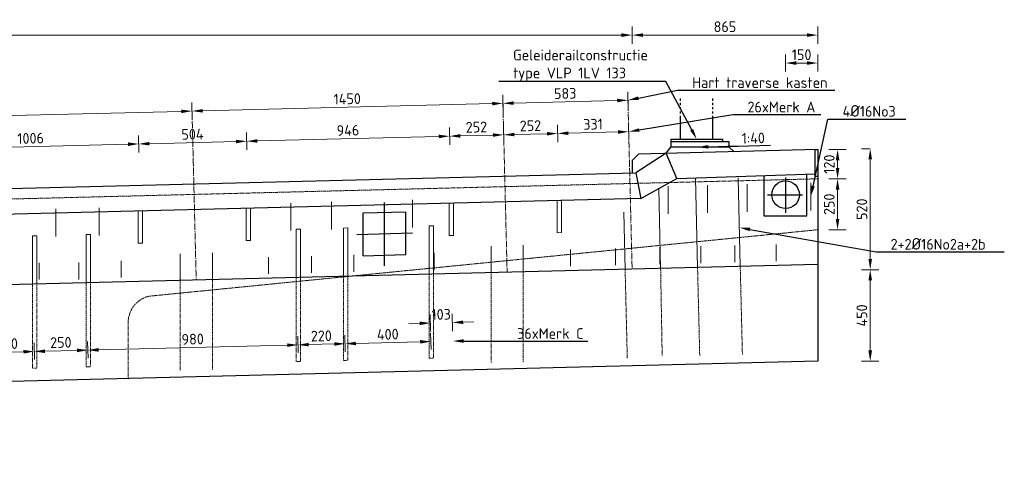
# Model space of a CAD drawing. Header units: millimetres. Extents: x -8028558 to 327273, y -63352 to 83293.
# Tile 59 of 195: x 11794 to 16385, y 2170 to 4289. Entities that reach past the tile are written whole.
import ezdxf
from ezdxf import colors
from ezdxf.entities.mleader import LeaderData, LeaderLine
from ezdxf.math import Vec2, Vec3

# ---------------------------------------------------------------- set-up
doc = ezdxf.new("R2010")
doc.units = ezdxf.units.MM
for name, pattern in [('NLCS-HIDDEN', [4, 2, -2]), ('XX-HART', [13, 4, -2, 1, -2, 4]), ('ZZ-HIDDEN-SO', [4, 2, -2])]:
    doc.linetypes.add(name, pattern=pattern)
for name, color, linetype, lineweight in [('B-CO-BC-BETONVORM-AD', 252, 'Continuous', 18), ('B-CO-BC-BETONVORM-GD', 90, 'Continuous', 25), ('B-CO-BC-BETONVORM-GN', 10, 'ZZ-HIDDEN-SO', 13), ('B-CO-BC-BETONVORM-M', 7, 'Continuous', 18), ('B-CO-BC-STORTNAAD-GD', 10, 'BC-STORTNAAD', 25), ('B-CO-BC-VOORSPANNING-GD', 200, 'Continuous', 25), ('B-CO-BC-WAPENING_HOOFDWAPENING-G', 170, 'Continuous', 18), ('B-CO-BC-WAPENING_HOOFDWAPENING-GN', 140, 'NLCS-HIDDEN', 13), ('X-XX-AL-HARTLIJN-G', 7, 'XX-HART', 18), ('X-XX-AL-M', 7, 'Continuous', 18), ('X-XX-AL-VERWIJZING-T25', 7, 'Continuous', 25)]:
    doc.layers.add(name, color=color, linetype=linetype, lineweight=lineweight)
doc.styles.add('NLCS-ISO-MM20-T25', font='NLCS-ISO.ttf', dxfattribs={"height": 50})
doc.linetypes.add('BC-STORTNAAD', pattern='A,15,-1,[175,NLCS.SHX,S=1,R=0,X=0,Y=0],-1', length=17)
doc.dimstyles.new('NLCS-MM20-T25-PIJL_L0_H0', dxfattribs={"dimscale": 20, "dimtxt": 2.5, "dimasz": 2.5, "dimexe": 2, "dimexo": 2, "dimgap": 0.7, "dimtad": 1, "dimdec": 0, "dimzin": 0, "dimdsep": 46, "dimtxsty": 'NLCS-ISO-MM20-T25', "dimcen": 0, "dimdle": 2, "dimclrd": 256, "dimclre": 256, "dimclrt": 256, "dimadec": 0, "dimazin": 0, "dimtfac": 1, "dimtdec": 3, "dimtofl": 0, "dimtmove": 0, "dimatfit": 3, "dimfxl": 2, "dimfxlon": 1, "dimtfillclr": 256, "dimtolj": 1, "dimtzin": 0, "dimlwd": -1, "dimlwe": -1, "dimarcsym": 0})
doc.dimstyles.new('NLCS-MM20-T25-PIJL_L0_H4', dxfattribs={"dimscale": 20, "dimtxt": 2.5, "dimasz": 2.5, "dimexe": 2, "dimexo": 2, "dimgap": 0.7, "dimtad": 1, "dimdec": 0, "dimzin": 0, "dimdsep": 46, "dimtxsty": 'NLCS-ISO-MM20-T25', "dimcen": 0, "dimdle": 2, "dimclrd": 256, "dimclre": 256, "dimclrt": 256, "dimadec": 4, "dimazin": 0, "dimtfac": 1, "dimtdec": 3, "dimtofl": 0, "dimtmove": 0, "dimatfit": 3, "dimfxl": 2, "dimfxlon": 1, "dimtfillclr": 256, "dimtolj": 1, "dimtzin": 0, "dimlwd": -1, "dimlwe": -1, "dimarcsym": 0})

# ---------------------------------------------------------------- blocks, each defined once
blk = doc.blocks.new('*D1631')
at = {"layer": 'B-CO-BC-BETONVORM-M', "transparency": 16777216}
for p, q in [((15799.7, 3123.6), (15719.7, 3123.6)), ((15759.7, 2747.2), (15759.7, 3073.6)), ((15799.7, 2697.2), (15719.7, 2697.2))]:
    blk.add_line(p, q, dxfattribs=at)
for points in [[(15751.3, 3073.6), (15768, 3073.6), (15759.7, 3123.6)], [(15751.3, 2747.2), (15768, 2747.2), (15759.7, 2697.2)]]:
    blk.add_solid(points, dxfattribs=at)
at = {"layer": 'B-CO-BC-BETONVORM-M', "transparency": 16777216, "insert": (15720.7, 2910.4), "char_height": 50, "attachment_point": 5, "rotation": 90, "style": 'NLCS-ISO-MM20-T25'}
blk.add_mtext('\\A1;450', dxfattribs=at)
blk = doc.blocks.new('*D1632')
at = {"layer": 'B-CO-BC-BETONVORM-M', "transparency": 16777216}
for p, q in [((15759.7, 3687.6), (15719.7, 3687.6)), ((15759.7, 3173.6), (15759.7, 3637.6)), ((15759.7, 3123.6), (15719.7, 3123.6))]:
    blk.add_line(p, q, dxfattribs=at)
for points in [[(15751.3, 3637.6), (15768, 3637.6), (15759.7, 3687.6)], [(15751.3, 3173.6), (15768, 3173.6), (15759.7, 3123.6)]]:
    blk.add_solid(points, dxfattribs=at)
at = {"layer": 'B-CO-BC-BETONVORM-M', "transparency": 16777216, "insert": (15720.7, 3405.6), "char_height": 50, "attachment_point": 5, "rotation": 90, "style": 'NLCS-ISO-MM20-T25'}
blk.add_mtext('\\A1;520', dxfattribs=at)
blk = doc.blocks.new('*D1633')
at = {"layer": 'B-CO-BC-BETONVORM-M', "transparency": 16777216}
for p, q in [((15647.4, 3547.2), (15567.4, 3547.2)), ((15607.4, 3497.2), (15607.4, 3359.9)), ((15647.4, 3309.9), (15567.4, 3309.9))]:
    blk.add_line(p, q, dxfattribs=at)
for points in [[(15599.1, 3497.2), (15615.7, 3497.2), (15607.4, 3547.2)], [(15599.1, 3359.9), (15615.7, 3359.9), (15607.4, 3309.9)]]:
    blk.add_solid(points, dxfattribs=at)
at = {"layer": 'B-CO-BC-BETONVORM-M', "transparency": 16777216, "insert": (15568.4, 3428.5), "char_height": 50, "attachment_point": 5, "rotation": 90, "style": 'NLCS-ISO-MM20-T25'}
blk.add_mtext('\\A1;250', dxfattribs=at)
blk = doc.blocks.new('*D1634')
at = {"layer": 'B-CO-BC-BETONVORM-M', "transparency": 16777216}
for p, q in [((15647.4, 3684), (15567.4, 3684)), ((15607.4, 3634), (15607.4, 3597.2)), ((15647.4, 3547.2), (15567.4, 3547.2))]:
    blk.add_line(p, q, dxfattribs=at)
for points in [[(15599.1, 3634), (15615.7, 3634), (15607.4, 3684)], [(15599.1, 3597.2), (15615.7, 3597.2), (15607.4, 3547.2)]]:
    blk.add_solid(points, dxfattribs=at)
at = {"layer": 'B-CO-BC-BETONVORM-M', "transparency": 16777216, "insert": (15568.4, 3615.6), "char_height": 50, "attachment_point": 5, "rotation": 90, "style": 'NLCS-ISO-MM20-T25'}
blk.add_mtext('\\A1;120', dxfattribs=at)
blk = doc.blocks.new('*D1692')
at = {"layer": 'X-XX-AL-M', "transparency": 16777216}
for p, q in [((14649.8, 4177.1), (14649.8, 4257.1)), ((15514.8, 4177.1), (15514.8, 4257.1)), ((15464.8, 4217.1), (14699.8, 4217.1))]:
    blk.add_line(p, q, dxfattribs=at)
for points in [[(14699.8, 4225.4), (14699.8, 4208.7), (14649.8, 4217.1)], [(15464.8, 4225.4), (15464.8, 4208.7), (15514.8, 4217.1)]]:
    blk.add_solid(points, dxfattribs=at)
at = {"layer": 'X-XX-AL-M', "transparency": 16777216, "insert": (15082.3, 4256.1), "char_height": 50, "attachment_point": 5, "style": 'NLCS-ISO-MM20-T25'}
blk.add_mtext('\\A1;865', dxfattribs=at)
blk = doc.blocks.new('*D1693')
at = {"layer": 'X-XX-AL-M', "transparency": 16777216}
for p, q in [((-4319.8, 4177.1), (-4319.8, 4257.1)), ((14649.8, 4177.1), (14649.8, 4257.1)), ((14599.8, 4217.1), (-4269.8, 4217.1))]:
    blk.add_line(p, q, dxfattribs=at)
for points in [[(-4269.8, 4225.4), (-4269.8, 4208.7), (-4319.8, 4217.1)], [(14599.8, 4225.4), (14599.8, 4208.7), (14649.8, 4217.1)]]:
    blk.add_solid(points, dxfattribs=at)
at = {"layer": 'X-XX-AL-M', "transparency": 16777216, "insert": (5165, 4256.1), "char_height": 50, "attachment_point": 5, "style": 'NLCS-ISO-MM20-T25'}
blk.add_mtext('\\A1;18970', dxfattribs=at)
blk = doc.blocks.new('*D1697')
at = {"layer": 'X-XX-AL-M', "transparency": 16777216}
for p, q in [((15365, 4046.8), (15365, 4126.8)), ((15415, 4086.8), (15464.8, 4086.8)), ((15514.8, 4046.8), (15514.8, 4126.8))]:
    blk.add_line(p, q, dxfattribs=at)
for points in [[(15415, 4095.1), (15415, 4078.4), (15365, 4086.8)], [(15464.8, 4095.1), (15464.8, 4078.4), (15514.8, 4086.8)]]:
    blk.add_solid(points, dxfattribs=at)
at = {"layer": 'X-XX-AL-M', "transparency": 16777216, "insert": (15439.9, 4125.8), "char_height": 50, "attachment_point": 5, "style": 'NLCS-ISO-MM20-T25'}
blk.add_mtext('\\A1;150', dxfattribs=at)
blk = doc.blocks.new('*D1709')
at = {"layer": 'X-XX-AL-M', "transparency": 16777216}
for p, q in [((12598.5, 3822.9), (12596.5, 3902.9)), ((11089, 3785.3), (11087, 3865.3)), ((11138, 3826.6), (12547.5, 3861.6))]:
    blk.add_line(p, q, dxfattribs=at)
for points in [[(12547.3, 3870), (12547.8, 3853.3), (12597.5, 3862.9)], [(11137.8, 3834.9), (11138.2, 3818.2), (11088, 3825.3)]]:
    blk.add_solid(points, dxfattribs=at)
blk = doc.blocks.new('*D1710')
at = {"layer": 'X-XX-AL-M', "transparency": 16777216}
for p, q in [((12598.5, 3822.9), (12596.5, 3902.9)), ((14048.1, 3859), (14046.1, 3938.9)), ((12647.5, 3864.1), (13997.1, 3897.7))]:
    blk.add_line(p, q, dxfattribs=at)
for points in [[(13996.9, 3906), (13997.3, 3889.4), (14047.1, 3898.9)], [(12647.3, 3872.5), (12647.7, 3855.8), (12597.5, 3862.9)]]:
    blk.add_solid(points, dxfattribs=at)
at = {"layer": 'X-XX-AL-M', "transparency": 16777216, "insert": (13321.3, 3919.9), "char_height": 50, "attachment_point": 5, "rotation": 1.4252, "style": 'NLCS-ISO-MM20-T25'}
blk.add_mtext('\\A1;1450', dxfattribs=at)
blk = doc.blocks.new('*D1711')
at = {"layer": 'X-XX-AL-M', "transparency": 16777216}
for p, q in [((14630.9, 3873.5), (14628.9, 3953.4)), ((14048.1, 3859), (14046.1, 3938.9)), ((14097.1, 3900.2), (14579.9, 3912.2))]:
    blk.add_line(p, q, dxfattribs=at)
for points in [[(14096.9, 3908.5), (14097.3, 3891.9), (14047.1, 3898.9)], [(14579.7, 3920.5), (14580.1, 3903.9), (14629.9, 3913.4)]]:
    blk.add_solid(points, dxfattribs=at)
at = {"layer": 'X-XX-AL-M', "transparency": 16777216, "insert": (14337.5, 3945.2), "char_height": 50, "attachment_point": 5, "rotation": 1.4252, "style": 'NLCS-ISO-MM20-T25'}
blk.add_mtext('\\A1;583', dxfattribs=at)
blk = doc.blocks.new('*D1716')
at = {"layer": 'X-XX-AL-M', "transparency": 16777216}
for p, q in [((14303.3, 3718.6), (14301.4, 3798.6)), ((14583.7, 3765.5), (14352.3, 3759.8)), ((14634.7, 3726.7), (14632.8, 3806.7))]:
    blk.add_line(p, q, dxfattribs=at)
for points in [[(14352.1, 3768.2), (14352.5, 3751.5), (14302.4, 3758.6)], [(14583.5, 3773.8), (14583.9, 3757.1), (14633.7, 3766.7)]]:
    blk.add_solid(points, dxfattribs=at)
at = {"layer": 'X-XX-AL-M', "transparency": 16777216, "insert": (14467.1, 3801.6), "char_height": 50, "attachment_point": 5, "rotation": 1.3932, "style": 'NLCS-ISO-MM20-T25'}
blk.add_mtext('\\A1;331', dxfattribs=at)
blk = doc.blocks.new('*D1637')
at = {"layer": 'X-XX-AL-M', "transparency": 16777216}
for p, q in [((14051.7, 3712.3), (14049.7, 3792.3)), ((14303.1, 3718.6), (14301.1, 3798.6)), ((14252.2, 3757.4), (14100.7, 3753.6))]:
    blk.add_line(p, q, dxfattribs=at)
for points in [[(14251.9, 3765.7), (14252.4, 3749), (14302.1, 3758.6)], [(14100.5, 3761.9), (14100.9, 3745.3), (14050.7, 3752.3)]]:
    blk.add_solid(points, dxfattribs=at)
at = {"layer": 'X-XX-AL-M', "transparency": 16777216, "insert": (14175.4, 3794.5), "char_height": 50, "attachment_point": 5, "rotation": 1.4321, "style": 'NLCS-ISO-MM20-T25'}
blk.add_mtext('\\A1;252', dxfattribs=at)
blk = doc.blocks.new('*D1638')
at = {"layer": 'X-XX-AL-M', "transparency": 16777216}
for p, q in [((13799.3, 3706), (13797.3, 3786)), ((14051.7, 3712.3), (14049.7, 3792.3)), ((14000.7, 3751.1), (13848.3, 3747.3))]:
    blk.add_line(p, q, dxfattribs=at)
for points in [[(13848.1, 3755.6), (13848.5, 3738.9), (13798.3, 3746)], [(14000.5, 3759.4), (14000.9, 3742.8), (14050.7, 3752.3)]]:
    blk.add_solid(points, dxfattribs=at)
at = {"layer": 'X-XX-AL-M', "transparency": 16777216, "insert": (13923.5, 3788.2), "char_height": 50, "attachment_point": 5, "rotation": 1.4321, "style": 'NLCS-ISO-MM20-T25'}
blk.add_mtext('\\A1;252', dxfattribs=at)
blk = doc.blocks.new('*D1657')
at = {"layer": 'X-XX-AL-M', "transparency": 16777216}
for p, q in [((11344.1, 3644.7), (11342.1, 3724.6)), ((12350.1, 3669.8), (12348.1, 3749.8)), ((11393, 3685.9), (12299.1, 3708.5))]:
    blk.add_line(p, q, dxfattribs=at)
for points in [[(11392.8, 3694.2), (11393.3, 3677.6), (11343.1, 3684.6)], [(12298.9, 3716.9), (12299.3, 3700.2), (12349.1, 3709.8)]]:
    blk.add_solid(points, dxfattribs=at)
at = {"layer": 'X-XX-AL-M', "transparency": 16777216, "insert": (11845.1, 3736.2), "char_height": 50, "attachment_point": 5, "rotation": 1.4321, "style": 'NLCS-ISO-MM20-T25'}
blk.add_mtext('\\A1;1006', dxfattribs=at)
blk = doc.blocks.new('*D1624')
at = {"layer": 'X-XX-AL-M', "transparency": 16777216}
for p, q in [((13799.3, 3706), (13797.3, 3786)), ((12853.6, 3682.4), (12851.6, 3762.4)), ((12902.6, 3723.6), (13748.3, 3744.8))]:
    blk.add_line(p, q, dxfattribs=at)
for points in [[(12902.4, 3732), (12902.8, 3715.3), (12852.6, 3722.4)], [(13748.1, 3753.1), (13748.5, 3736.4), (13798.3, 3746)]]:
    blk.add_solid(points, dxfattribs=at)
at = {"layer": 'X-XX-AL-M', "transparency": 16777216, "insert": (13324.5, 3773.2), "char_height": 50, "attachment_point": 5, "rotation": 1.4321, "style": 'NLCS-ISO-MM20-T25'}
blk.add_mtext('\\A1;946', dxfattribs=at)
blk = doc.blocks.new('*D1625')
at = {"layer": 'X-XX-AL-M', "transparency": 16777216}
for p, q in [((12350.1, 3669.8), (12348.1, 3749.8)), ((12802.6, 3721.1), (12399, 3711)), ((12853.6, 3682.4), (12851.6, 3762.4))]:
    blk.add_line(p, q, dxfattribs=at)
for points in [[(12398.8, 3719.4), (12399.3, 3702.7), (12349.1, 3709.8)], [(12802.4, 3729.5), (12802.8, 3712.8), (12852.6, 3722.4)]]:
    blk.add_solid(points, dxfattribs=at)
at = {"layer": 'X-XX-AL-M', "transparency": 16777216, "insert": (12599.8, 3755.1), "char_height": 50, "attachment_point": 5, "rotation": 1.4321, "style": 'NLCS-ISO-MM20-T25'}
blk.add_mtext('\\A1;504', dxfattribs=at)
blk = doc.blocks.new('*D1661')
at = {"layer": 'X-XX-AL-M', "transparency": 16777216}
for p, q in [((13312.3, 2741.1), (13310.3, 2818.6)), ((13712.1, 2751.1), (13710.2, 2828.6)), ((13661.2, 2787.4), (13361.3, 2779.9))]:
    blk.add_line(p, q, dxfattribs=at)
for points in [[(13361.1, 2788.2), (13361.5, 2771.6), (13311.3, 2778.7)], [(13661, 2795.7), (13661.4, 2779.1), (13711.2, 2788.7)]]:
    blk.add_solid(points, dxfattribs=at)
at = {"layer": 'X-XX-AL-M', "transparency": 16777216, "insert": (13510.3, 2822.6), "char_height": 50, "attachment_point": 5, "rotation": 1.4321, "style": 'NLCS-ISO-MM20-T25'}
blk.add_mtext('\\A1;400', dxfattribs=at)
blk = doc.blocks.new('*D1662')
at = {"layer": 'X-XX-AL-M', "transparency": 16777216}
for p, q in [((13092.3, 2735.6), (13090.4, 2813.2)), ((13312.3, 2741.1), (13310.3, 2818.6)), ((13261.3, 2777.4), (13141.4, 2774.4))]:
    blk.add_line(p, q, dxfattribs=at)
for points in [[(13141.2, 2782.7), (13141.6, 2766.1), (13091.4, 2773.2)], [(13261.1, 2785.7), (13261.6, 2769.1), (13311.3, 2778.7)]]:
    blk.add_solid(points, dxfattribs=at)
at = {"layer": 'X-XX-AL-M', "transparency": 16777216, "insert": (13200.4, 2814.9), "char_height": 50, "attachment_point": 5, "rotation": 1.4321, "style": 'NLCS-ISO-MM20-T25'}
blk.add_mtext('\\A1;220', dxfattribs=at)
blk = doc.blocks.new('*D1663')
at = {"layer": 'X-XX-AL-M', "transparency": 16777216}
for p, q in [((13092.3, 2735.6), (13090.4, 2813.2)), ((12112.6, 2711.1), (12110.7, 2788.7)), ((13041.4, 2771.9), (12161.7, 2749.9))]:
    blk.add_line(p, q, dxfattribs=at)
for points in [[(12161.5, 2758.3), (12161.9, 2741.6), (12111.7, 2748.7)], [(13041.2, 2780.2), (13041.6, 2763.6), (13091.4, 2773.2)]]:
    blk.add_solid(points, dxfattribs=at)
at = {"layer": 'X-XX-AL-M', "transparency": 16777216, "insert": (12600.6, 2799.9), "char_height": 50, "attachment_point": 5, "rotation": 1.4321, "style": 'NLCS-ISO-MM20-T25'}
blk.add_mtext('\\A1;980', dxfattribs=at)
blk = doc.blocks.new('*D1664')
at = {"layer": 'X-XX-AL-M', "transparency": 16777216}
for p, q in [((11862.7, 2704.9), (11860.8, 2782.4)), ((12112.6, 2711.1), (12110.7, 2788.7)), ((12061.7, 2747.4), (11911.8, 2743.7))]:
    blk.add_line(p, q, dxfattribs=at)
for points in [[(12061.5, 2755.8), (12061.9, 2739.1), (12111.7, 2748.7)], [(11911.6, 2752), (11912, 2735.3), (11861.8, 2742.4)]]:
    blk.add_solid(points, dxfattribs=at)
at = {"layer": 'X-XX-AL-M', "transparency": 16777216, "insert": (11985.8, 2784.5), "char_height": 50, "attachment_point": 5, "rotation": 1.4321, "style": 'NLCS-ISO-MM20-T25'}
blk.add_mtext('\\A1;250', dxfattribs=at)
blk = doc.blocks.new('*D1665')
at = {"layer": 'X-XX-AL-M', "transparency": 16777216}
for p, q in [((11612.8, 2698.6), (11610.9, 2776.2)), ((11862.7, 2704.9), (11860.8, 2782.4)), ((11811.8, 2741.2), (11661.8, 2737.4))]:
    blk.add_line(p, q, dxfattribs=at)
for points in [[(11661.6, 2745.8), (11662.1, 2729.1), (11611.9, 2736.2)], [(11811.6, 2749.5), (11812, 2732.8), (11861.8, 2742.4)]]:
    blk.add_solid(points, dxfattribs=at)
at = {"layer": 'X-XX-AL-M', "transparency": 16777216, "insert": (11735.8, 2778.3), "char_height": 50, "attachment_point": 5, "rotation": 1.4321, "style": 'NLCS-ISO-MM20-T25'}
blk.add_mtext('\\A1;250', dxfattribs=at)
blk = doc.blocks.new('*D1628')
at = {"layer": 'X-XX-AL-M', "transparency": 16777216}
for p, q in [((13710, 2835), (13708, 2915)), ((13812.7, 2837.6), (13810.7, 2917.5)), ((13659.1, 2873.7), (13609.1, 2872.5)), ((13861.7, 2878.8), (13911.6, 2880))]:
    blk.add_line(p, q, dxfattribs=at)
for points in [[(13658.9, 2882.1), (13659.3, 2865.4), (13709, 2875)], [(13861.4, 2887.1), (13861.9, 2870.5), (13811.7, 2877.5)]]:
    blk.add_solid(points, dxfattribs=at)
at = {"layer": 'X-XX-AL-M', "transparency": 16777216, "insert": (13759.4, 2915.3), "char_height": 50, "attachment_point": 5, "rotation": 1.4321, "style": 'NLCS-ISO-MM20-T25'}
blk.add_mtext('\\A1;103', dxfattribs=at)
blk = doc.blocks.new('geleiderail')
at = {"layer": 'B-CO-BC-BETONVORM-GD', "flags": 128}
for points in [[(123979.3, -1821.6), (123979.3, -1811.6)], [(123979.3, -1841.6), (123979.3, -1831.6)], [(124129.3, -1821.6), (124129.3, -1811.6)], [(124129.3, -1841.6), (124129.3, -1831.6)], [(123979.3, -1861.6), (123979.3, -1851.6)], [(123979.3, -1881.6), (123979.3, -1871.6)], [(124129.3, -1861.6), (124129.3, -1851.6)], [(124129.3, -1881.6), (124129.3, -1871.6)], [(123979.3, -2001), (123979.3, -1891.6)], [(124129.3, -2001), (124129.3, -1891.6)], [(123934.3, -2011), (123934.3, -2001), (124174.3, -2001), (124174.3, -2011)], [(123934.3, -2036), (123934.3, -2011), (124204.3, -2011), (124204.3, -2036)], [(123912.2, -2066.6), (123934.5, -2035.9)], [(123934.3, -2036), (124204.3, -2036)], [(124204.3, -2036), (124228.6, -2060.3)]]:
    blk.add_lwpolyline(points, dxfattribs=at)

msp = doc.modelspace()

# ---------------------------------------------------------------- linework, layer by layer
at = {"layer": 'B-CO-BC-BETONVORM-GD', "flags": 128}
for points in [[(15514.8, 3684), (15514.8, 2697.2), (-5395.2, 2170), (-5395.2, 3024.5)], [(15514.8, 3684), (14678.6, 3662.9), (14649.8, 3632.2), (14649.8, 3574.4)], [(14858.4, 3549.3), (14808.7, 3666.1), (14666.8, 3574.8), (14690.7, 3455.3), (14858.4, 3549.3), (15503.1, 3569.8)], [(-4188.1, 3078.3), (-4165.4, 3104), (14666.8, 3574.8)], [(15263.5, 3562.1), (15263.5, 3374.5), (15463.5, 3374.5), (15463.5, 3568.5)], [(15365, 3553.8), (15365, 3388.9)], [(14690.7, 3455.3), (-4079.3, 2986.1)], [(15281.4, 3473), (15444.6, 3473)]]:
    msp.add_lwpolyline(points, dxfattribs=at)
msp.add_lwpolyline([(15503.1, 3684), (15514.8, 3684), (15514.8, 3557.3), (15503.1, 3557.3)], close=True, dxfattribs=at)
at = {"layer": 'B-CO-BC-BETONVORM-GD'}
msp.add_circle((15365, 3473), 64.5, dxfattribs=at)
at = {"layer": 'B-CO-BC-BETONVORM-GN', "flags": 128}
for points in [[(15514.8, 3547.2), (-5545.2, 3020.7)], [(15514.8, 3309.9), (12396.4, 3000)], [(12299.8, 2877), (12299.8, 2620.1)]]:
    msp.add_lwpolyline(points, dxfattribs=at)
msp.add_lwpolyline([(12299.8, 2877, -0.346017), (12396.4, 3000)], format="xyb", dxfattribs=at)
at = {"layer": 'B-CO-BC-STORTNAAD-GD', "flags": 128}
msp.add_lwpolyline([(15514.8, 3147.2), (-5395.2, 2624.5)], dxfattribs=at)
at = {"layer": 'B-CO-BC-VOORSPANNING-GD', "flags": 128}
for points in [[(13494.9, 3141.3), (13494.9, 3436.3)], [(13394.9, 3389), (13594.9, 3394)], [(13394.9, 3189), (13394.9, 3389)], [(13594.9, 3194), (13594.9, 3394)], [(13365.3, 3288.3), (13624.9, 3294.8)], [(13394.9, 3189), (13594.9, 3194)]]:
    msp.add_lwpolyline(points, dxfattribs=at)
at = {"layer": 'B-CO-BC-WAPENING_HOOFDWAPENING-G', "flags": 128}
for points in [[(14945.5, 3551.2), (14954.7, 3133.2)], [(15144.7, 3551.2), (15153.7, 3138.2)], [(14774.5, 3502.3), (14782.5, 3128.9)], [(14817.5, 3512.8), (14817.5, 3383.9)], [(15001.6, 3517.4), (15001.6, 3388.5)], [(15185.7, 3522), (15185.7, 3393.1)], [(15482, 3528.9), (15482, 3400.1)], [(13626, 3448.7), (13626, 3319.9)], [(11963.3, 3407.2), (11963.3, 3278.3)], [(12164.4, 3412.2), (12164.4, 3283.3)], [(13058.5, 3434.5), (13058.5, 3305.7)], [(13247.7, 3439.3), (13247.7, 3310.4)], [(14611, 3391.7), (14616.9, 3124.8)], [(13083.3, 3312.2), (13103.3, 3312.7)], [(13083.3, 3312.2), (13083.3, 3086.4)], [(13103.3, 3312.7), (13103.3, 3086.9)], [(13303.3, 3317.6), (13323.3, 3318.1)], [(13303.3, 3317.6), (13303.3, 3091.9)], [(13323.3, 3318.1), (13323.3, 3092.4)], [(13703.1, 3327.6), (13723.1, 3328.1)], [(13703.1, 3327.6), (13703.1, 3101.9)], [(13723.1, 3328.1), (13723.1, 3102.4)], [(11853.7, 3281.4), (11873.7, 3281.9)], [(11853.7, 3281.4), (11853.7, 3055.7)], [(11873.7, 3281.9), (11873.7, 3056.2)], [(12103.6, 3287.7), (12123.6, 3288.2)], [(12103.6, 3287.7), (12103.6, 3061.9)], [(12123.6, 3288.2), (12123.6, 3066.3)], [(13992.1, 3109.1), (13992.1, 3233.9)], [(14142, 3112.9), (14142, 3237.7)], [(14362.8, 3217.7), (14362.8, 3139.6)], [(14572.3, 3223), (14572.3, 3144.8)], [(14778.2, 3228.1), (14778.2, 3149.9)], [(14970.3, 3232.9), (14970.3, 3154.8)], [(15129, 3236.9), (15129, 3158.7)], [(15321.6, 3241.7), (15321.6, 3163.5)], [(12542.5, 3072.9), (12542.5, 3197.7)], [(12692.5, 3076.7), (12692.5, 3201.5)], [(12953.8, 3182.5), (12953.8, 3104.3)], [(13154.9, 3187.5), (13154.9, 3109.4)], [(13352.4, 3192.5), (13352.4, 3114.3)], [(13726.9, 3201.8), (13726.9, 3123.7)], [(11885.2, 3155.8), (11885.2, 3077.6)], [(12069.7, 3156.7), (12069.7, 3078.5)], [(12266.4, 3165.3), (12266.4, 3087.2)]]:
    msp.add_lwpolyline(points, dxfattribs=at)
at = {"layer": 'B-CO-BC-WAPENING_HOOFDWAPENING-G'}
for points in [[(14300, 3445.8), (14300, 3295.8), (14319.9, 3296.3), (14319.9, 3446.3)], [(12346.9, 3396.8), (12346.9, 3246.8), (12366.9, 3247.3), (12366.9, 3397.3)], [(12850.4, 3409.3), (12850.4, 3259.3), (12870.4, 3259.8), (12870.4, 3409.8)], [(13796.1, 3433), (13796.1, 3283), (13816.1, 3283.5), (13816.1, 3433.5)]]:
    msp.add_lwpolyline(points, close=True, dxfattribs=at)
at = {"layer": 'B-CO-BC-WAPENING_HOOFDWAPENING-GN', "flags": 128}
for points in [[(14616.9, 3124.8), (14627, 2710.4)], [(14782.5, 3128.9), (14789.7, 2721.5)], [(14954.7, 3133.2), (14964.7, 2724.2)], [(15153.7, 3138.2), (15163.7, 2729.1)], [(12692.5, 3076.7), (12692.5, 2656.5)], [(13083.3, 3086.4), (13083.3, 2695.4)], [(13103.3, 3086.9), (13103.3, 2695.9)], [(13303.3, 3091.9), (13303.3, 2700.9)], [(13323.3, 3092.4), (13323.3, 2701.4)], [(13703.1, 3101.9), (13703.1, 2710.9)], [(13723.1, 3102.4), (13723.1, 2711.4)], [(13992.1, 3109.1), (13992.1, 2688.9)], [(14142, 3112.9), (14142, 2692.7)], [(11853.7, 3055.7), (11853.7, 2664.6)], [(11873.7, 3056.2), (11873.7, 2665.1)], [(12103.6, 3061.9), (12103.6, 2670.9)], [(12123.6, 3062.4), (12123.6, 2671.4)], [(12542.5, 3072.9), (12542.5, 2652.7)], [(13703.1, 2710.9), (13723.1, 2711.4)], [(11853.7, 2664.6), (11873.7, 2665.1)], [(12103.6, 2670.9), (12123.6, 2671.4)], [(13083.3, 2695.4), (13103.3, 2695.9)], [(13303.3, 2700.9), (13323.3, 2701.4)]]:
    msp.add_lwpolyline(points, dxfattribs=at)
at = {"layer": 'X-XX-AL-HARTLIJN-G', "flags": 128}
for points in [[(14649.5, 3125.6), (14629.9, 3913.4)], [(12617.1, 3074.8), (12597.5, 3862.9)], [(14066.7, 3111), (14047.1, 3898.9)]]:
    msp.add_lwpolyline(points, dxfattribs=at)

# ---------------------------------------------------------------- block references
at = {"layer": 'B-CO-BC-BETONVORM-AD'}
msp.add_blockref('geleiderail', (-109103.5, 5732.8), dxfattribs=at)

# ---------------------------------------------------------------- dimensions: what is measured, and where the dimension line sits
at = {"layer": 'B-CO-BC-BETONVORM-M'}
for base, p1, p2, text, picture, middle in [((15607.4, 3547.2), (15733.2, 3684), (15733.2, 3547.2), '120', '*D1634', (15568.4, 3615.6)), ((15759.7, 3687.6), (15759.7, 3123.6), (15759.7, 3687.6), '520', '*D1632', (15720.7, 3405.6)), ((15607.4, 3309.9), (15733.2, 3547.2), (15733.2, 3309.9), '250', '*D1633', (15568.4, 3428.5)), ((15759.7, 3123.6), (16031, 2697.2), (16086, 3123.6), '450', '*D1631', (15720.7, 2910.4))]:
    dim = msp.add_linear_dim(base=base, p1=p1, p2=p2, angle=90, text=text, dimstyle='NLCS-MM20-T25-PIJL_L0_H0', dxfattribs=at)
    dim.commit()
    dim.dimension.update_dxf_attribs({"geometry": picture, "text_midpoint": middle})
at = {"layer": 'X-XX-AL-M'}
for base, p1, p2, angle, picture, middle in [((-4319.8, 4217.1), (14649.8, 3632.2), (-4319.8, 3128.6), 180, '*D1693', (5165, 4256.1)), ((14649.8, 4217.1), (15514.8, 3684), (14649.8, 3632.2), 180, '*D1692', (15082.3, 4256.1)), ((15514.8, 4086.8), (15365, 3473), (15514.8, 3684), 180, '*D1697', (15439.9, 4125.8)), ((14047.1, 3898.9), (12617.1, 3074.8), (14066.7, 3111), 181.4252, '*D1710', (13321.3, 3919.9)), ((14629.9, 3913.4), (14066.7, 3111), (14649.5, 3125.6), 181.4252, '*D1711', (14337.5, 3945.2)), ((13798.3, 3746), (14058.5, 3439.5), (13806.1, 3433.2), 1.4321, '*D1638', (13923.5, 3788.2)), ((14050.7, 3752.3), (14310, 3446.1), (14058.5, 3439.5), 1.4321, '*D1637', (14175.4, 3794.5)), ((12349.1, 3709.8), (11350.9, 3371.9), (12356.9, 3397), 181.4321, '*D1657', (11845.1, 3736.2)), ((12349.1, 3709.8), (12860.4, 3409.6), (12356.9, 3397), 181.4321, '*D1625', (12599.8, 3755.1)), ((13798.3, 3746), (12860.4, 3409.6), (13806.1, 3433.2), 181.4321, '*D1624', (13324.5, 3773.2)), ((13091.4, 2773.2), (13313.3, 2701.1), (13093.3, 2695.6), 1.4321, '*D1662', (13200.4, 2814.9)), ((11611.9, 2736.2), (11863.7, 2664.9), (11613.8, 2658.6), 1.4321, '*D1665', (11735.8, 2778.3)), ((11861.8, 2742.4), (12113.6, 2671.1), (11863.7, 2664.9), 1.4321, '*D1664', (11985.8, 2784.5)), ((12111.7, 2748.7), (13093.3, 2695.6), (12113.6, 2671.1), 1.4321, '*D1663', (12600.6, 2799.9))]:
    dim = msp.add_linear_dim(base=base, p1=p1, p2=p2, angle=angle, dimstyle='NLCS-MM20-T25-PIJL_L0_H4', dxfattribs=at)
    dim.commit()
    dim.dimension.update_dxf_attribs({"geometry": picture, "text_midpoint": middle})
dim = msp.add_linear_dim(base=(12597.5, 3862.9), p1=(11107.6, 3037), p2=(12617.1, 3074.8), angle=181.4252, text=' ', dimstyle='NLCS-MM20-T25-PIJL_L0_H4', dxfattribs=at)
dim.commit()
dim.dimension.update_dxf_attribs({"geometry": '*D1709', "text_midpoint": (11842.8, 3844.1)})
for p1, p2, distance, picture, middle in [((14641.3, 3454.1), (14310, 3446.1), -312.7, '*D1716', (14467.1, 3801.6)), ((13713.1, 2711.1), (13313.3, 2701.1), -77.6, '*D1661', (13510.3, 2822.6))]:
    dim = msp.add_aligned_dim(p1=p1, p2=p2, distance=distance, dimstyle='NLCS-MM20-T25-PIJL_L0_H4', dxfattribs=at)
    dim.commit()
    dim.dimension.update_dxf_attribs({"geometry": picture, "text_midpoint": middle})
dim = msp.add_linear_dim(base=(13811.7, 2877.5), p1=(13713.1, 2711.1), p2=(13815.8, 2713.7), angle=1.4321, dimstyle='NLCS-MM20-T25-PIJL_L0_H4', dxfattribs=at)
dim.commit()
dim.dimension.update_dxf_attribs({"geometry": '*D1628', "text_midpoint": (13760.4, 2876.3), "dimtype": 160})

# ---------------------------------------------------------------- leaders
at = {"layer": 'X-XX-AL-VERWIJZING-T25'}
ml = msp.add_multileader_mtext('Standard', dxfattribs=at)
ml.set_content('Geleiderailconstructie\\Ptype VLP 1LV 133 ', color=256, style='NLCS-ISO-MM20-T25')
ml.set_leader_properties(color=256, linetype='ByLayer', lineweight=-1)
ml.build(insert=Vec2(0, 0))
ml.multileader.update_dxf_attribs({"text_left_attachment_type": 5, "text_right_attachment_type": 5, "dogleg_length": 50, "arrow_head_size": 50})
ctx = ml.context
ctx.base_point, ctx.char_height, ctx.arrow_head_size, ctx.landing_gap_size, ctx.plane_origin = Vec3(14076.4, 4000.9), 50, 50, 18, Vec3(14950.8, 3731.7)
ctx.left_attachment, ctx.right_attachment = 5, 5
notes = []
notes.append((ctx, [(1, (1, 1, 0), (14807.4, 4000.9), (-1, 0), 50, [(0, [(14950.8, 3731.7)], 0, [])])]))
ctx.mtext.insert, ctx.mtext.flow_direction = Vec3(14094.4, 4149.2), 5
ml = msp.add_multileader_mtext('Standard', dxfattribs=at)
ml.set_content('Hart traverse kasten ', color=256, style='NLCS-ISO-MM20-T25')
ml.set_leader_properties(color=256, linetype='ByLayer', lineweight=-1)
ml.build(insert=Vec2(0, 0))
ml.multileader.update_dxf_attribs({"text_left_attachment_type": 5, "text_right_attachment_type": 5, "dogleg_length": 50, "arrow_head_size": 50})
ctx = ml.context
ctx.base_point, ctx.char_height, ctx.arrow_head_size, ctx.landing_gap_size, ctx.plane_origin = Vec3(14911.5, 3960.7), 50, 50, 18, Vec3(14629.9, 3913.4)
ctx.left_attachment, ctx.right_attachment = 5, 5
notes.append((ctx, [(0, (1, 1, 0), (14861.5, 3960.7), (1, 0), 50, [(0, [(14629.9, 3913.4)], 0, [])])]))
ctx.mtext.insert, ctx.mtext.flow_direction = Vec3(14929.5, 4020.7), 5
ml = msp.add_multileader_mtext('Standard', dxfattribs=at)
ml.set_content('26xMerk A ', color=256, style='NLCS-ISO-MM20-T25')
ml.set_leader_properties(color=256, linetype='ByLayer', lineweight=-1)
ml.build(insert=Vec2(0, 0))
ml.multileader.update_dxf_attribs({"text_left_attachment_type": 5, "text_right_attachment_type": 5, "dogleg_length": 50, "arrow_head_size": 50})
ctx = ml.context
ctx.base_point, ctx.char_height, ctx.arrow_head_size, ctx.landing_gap_size, ctx.plane_origin = Vec3(15169.5, 3846.9), 50, 50, 18, Vec3(14633.7, 3766.7)
ctx.left_attachment, ctx.right_attachment = 5, 5
notes.append((ctx, [(0, (1, 1, 0), (15119.5, 3846.9), (1, 0), 50, [(0, [(14633.7, 3766.7)], 0, [])])]))
ctx.mtext.insert, ctx.mtext.flow_direction = Vec3(15187.5, 3906.9), 5
ml = msp.add_multileader_mtext('Standard', dxfattribs=at)
ml.set_content('4{\\H1.08333x;Ø}16No3', color=256, style='NLCS-ISO-MM20-T25')
ml.set_leader_properties(color=256, linetype='ByLayer', lineweight=-1)
ml.build(insert=Vec2(0, 0))
ml.multileader.update_dxf_attribs({"text_left_attachment_type": 5, "text_right_attachment_type": 5, "dogleg_length": 50, "arrow_head_size": 50})
ctx = ml.context
ctx.base_point, ctx.char_height, ctx.arrow_head_size, ctx.landing_gap_size, ctx.plane_origin = Vec3(15612.8, 3826), 50, 50, 18, Vec3(15361.2, 3528.7)
ctx.left_attachment, ctx.right_attachment = 5, 5
notes.append((ctx, [(0, (1, 1, 0), (15562.8, 3826), (1, 0), 50, [(0, [(15482, 3464.5)], 0, [])])]))
ctx.mtext.insert, ctx.mtext.width, ctx.mtext.flow_direction = Vec3(15630.8, 3891), 294.166, 5
ml = msp.add_multileader_mtext('Standard', dxfattribs=at)
ml.set_content('1:40', color=256, style='NLCS-ISO-MM20-T25')
ml.set_leader_properties(color=256, linetype='ByLayer', lineweight=-1)
ml.build(insert=Vec2(0, 0))
ml.multileader.update_dxf_attribs({"text_left_attachment_type": 5, "text_right_attachment_type": 5, "dogleg_length": 50, "arrow_head_size": 50})
ctx = ml.context
ctx.base_point, ctx.char_height, ctx.arrow_head_size, ctx.landing_gap_size, ctx.plane_origin, ctx.plane_x_axis, ctx.plane_y_axis = Vec3(15143.6, 3700), 50, 50, 18, Vec3(14955, 3694.9), Vec3(0.999624, 0.027417), Vec3(-0.027417, 0.999624)
ctx.left_attachment, ctx.right_attachment = 5, 5
notes.append((ctx, [(0, (1, 1, 0), (15093.7, 3698.7), (0.999624, 0.027417), 50, [(0, [(14955, 3694.9)], 0, [])])]))
ctx.mtext.insert, ctx.mtext.text_direction, ctx.mtext.rotation, ctx.mtext.flow_direction = Vec3(15160, 3760.5), Vec3(0.999624, 0.027417), 0.027421, 5
ml = msp.add_multileader_mtext('Standard', dxfattribs=at)
ml.set_content('2+2{\\H1.08333x;Ø}16No2a+2b', color=256, style='NLCS-ISO-MM20-T25')
ml.set_leader_properties(color=256, linetype='ByLayer', lineweight=-1)
ml.build(insert=Vec2(0, 0))
ml.multileader.update_dxf_attribs({"text_left_attachment_type": 5, "text_right_attachment_type": 5, "dogleg_length": 50, "arrow_head_size": 50})
ctx = ml.context
ctx.base_point, ctx.char_height, ctx.arrow_head_size, ctx.landing_gap_size, ctx.plane_origin = Vec3(15836.9, 3206.3), 50, 50, 18, Vec3(14615.8, 3311.4)
ctx.left_attachment, ctx.right_attachment = 5, 5
notes.append((ctx, [(0, (1, 1, 0), (15786.9, 3206.3), (1, 0), 50, [(0, [(15149.7, 3320)], 0, [])])]))
ctx.mtext.insert, ctx.mtext.flow_direction = Vec3(15854.9, 3271.3), 5
ml = msp.add_multileader_mtext('Standard', dxfattribs=at)
ml.set_content('36xMerk C', color=256, style='NLCS-ISO-MM20-T25')
ml.set_leader_properties(color=256, linetype='ByLayer', lineweight=-1)
ml.build(insert=Vec2(0, 0))
ml.multileader.update_dxf_attribs({"text_left_attachment_type": 5, "text_right_attachment_type": 5, "dogleg_length": 50, "arrow_head_size": 50})
ctx = ml.context
ctx.base_point, ctx.char_height, ctx.arrow_head_size, ctx.landing_gap_size, ctx.plane_origin = Vec3(14095.4, 2791.2), 50, 50, 18, Vec3(13813.8, 2791.2)
ctx.left_attachment, ctx.right_attachment = 5, 5
notes.append((ctx, [(0, (1, 1, 0), (14045.4, 2791.2), (1, 0), 50, [(0, [(13813.8, 2791.2)], 0, [])])]))
ctx.mtext.insert, ctx.mtext.flow_direction = Vec3(14113.4, 2851.2), 5
for ctx, leaders in notes:
    for number, flags, end, landing, length, lines in leaders:
        leader = LeaderData()
        leader.index, (leader.has_last_leader_line, leader.has_dogleg_vector, leader.attachment_direction) = number, flags
        leader.last_leader_point, leader.dogleg_vector, leader.dogleg_length = Vec3(end), Vec3(landing), length
        for number, points, colour, breaks in lines:
            line = LeaderLine()
            line.index, line.vertices, line.color, line.breaks = number, Vec3.list(points), colors.encode_raw_color(colour), breaks
            leader.lines.append(line)
        ctx.leaders.append(leader)

doc.saveas('drawing.dxf')
